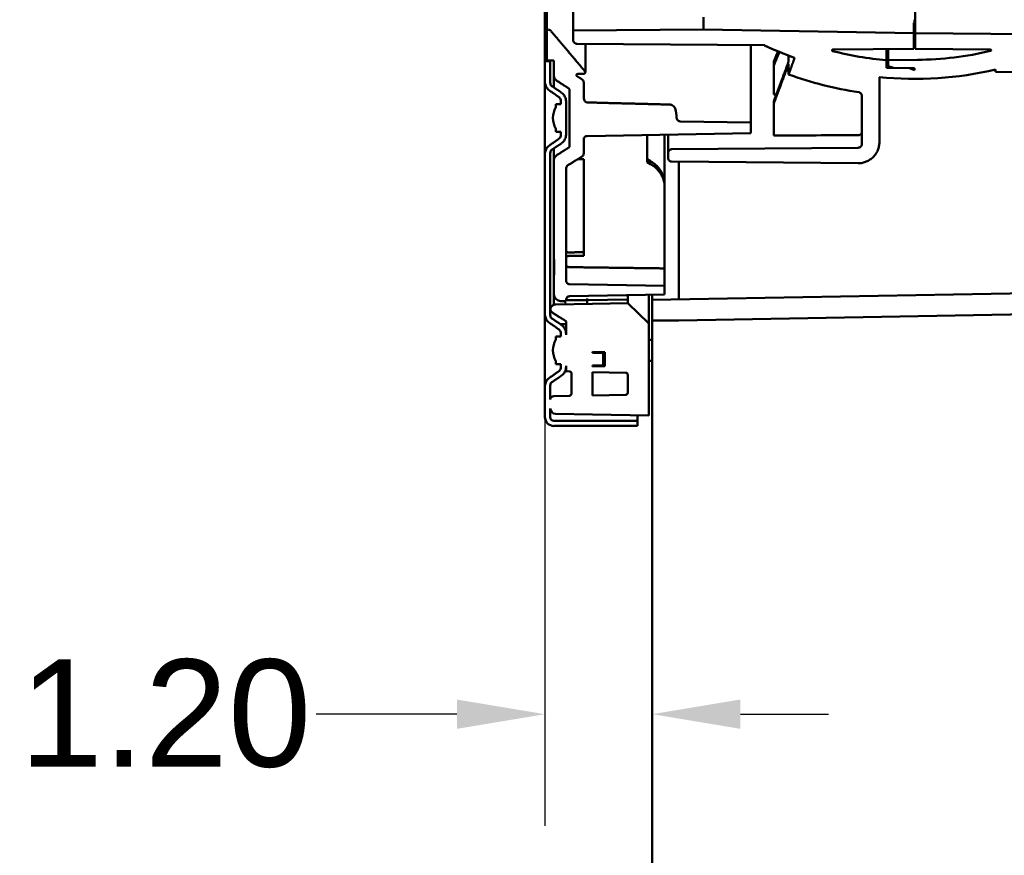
# Model space of a CAD drawing. Header units: inches. Extents: x 0 to 234, y 0 to 165.
# Tile 63 of 85: x 140 to 151, y 60 to 69. Entities that reach past the tile are written whole.
import ezdxf

# ---------------------------------------------------------------- set-up
doc = ezdxf.new("R2010")
doc.units = ezdxf.units.IN
doc.header["$LTSCALE"] = 10
doc.header["$MEASUREMENT"] = 0
doc.layers.add('Dimension (ANSI)', color=7, linetype='Continuous', lineweight=25)
doc.layers.add('Visible (ANSI)', color=7, linetype='Continuous', lineweight=50)
doc.styles.add('Note Text (ANSI)', font='arial.ttf')
doc.dimstyles.new('Default (ANSI)', dxfattribs={"dimscale": 10, "dimtxt": 0.12, "dimasz": 0.098425, "dimexe": 0.125, "dimexo": 0.0625, "dimgap": 0.031496, "dimtad": 0, "dimtih": 1, "dimtoh": 1, "dimrnd": 1e-08, "dimzin": 4, "dimdsep": 46, "dimtxsty": 'Note Text (ANSI)', "dimcen": 0.09, "dimdle": 0.393701, "dimclrd": 256, "dimclre": 256, "dimclrt": 256, "dimadec": 0, "dimazin": 1, "dimtfac": 1, "dimtofl": 0, "dimtmove": 0, "dimatfit": 3, "dimfxl": 1, "dimtolj": 1, "dimtzin": 4, "dimlwd": -1, "dimlwe": -1, "dimarcsym": 0})

# ---------------------------------------------------------------- blocks, each defined once
blk = doc.blocks.new('*D19')
at = {"layer": 'Defpoints', "color": 0, "transparency": 16777216}
for p in [(145.983, 65.921), (147.184, 65.386), (147.184, 61.449)]:
    blk.add_point(p, dxfattribs=at)
at = {"layer": 'Dimension (ANSI)', "transparency": 16777216}
for p, q in [((145.983, 65.296), (145.983, 60.199)), ((147.184, 64.761), (147.184, 60.199)), ((144.999, 61.449), (143.423, 61.449)), ((148.169, 61.449), (149.153, 61.449))]:
    blk.add_line(p, q, dxfattribs=at)
for points in [[(144.999, 61.613), (144.999, 61.285), (145.983, 61.449)], [(148.169, 61.613), (148.169, 61.285), (147.184, 61.449)]]:
    blk.add_solid(points, dxfattribs=at)
at = {"layer": 'Dimension (ANSI)', "transparency": 16777216, "insert": (140.108, 62.062), "char_height": 1.2, "attachment_point": 1, "style": 'Note Text (ANSI)'}
blk.add_mtext('\\A1;1.20', dxfattribs=at)

msp = doc.modelspace()

# ---------------------------------------------------------------- linework, layer by layer
at = {"layer": 'Visible (ANSI)'}
for p, q in [((145.983, 68.751), (145.983, 76.222)), ((146.003, 75.893), (146.003, 69.08)), ((150.125, 75.907), (150.125, 69.066)), ((146.298, 71.928), (146.298, 69.094)), ((147.755, 69.242), (147.755, 69.193)), ((147.755, 69.193), (147.755, 69.107)), ((150.109, 69.18), (150.109, 69.18)), ((150.117, 69.168), (150.109, 69.168)), ((150.117, 69.175), (150.117, 69.215)), ((150.117, 69.175), (150.117, 69.168)), ((146.003, 69.08), (146.003, 68.78)), ((147.755, 69.107), (146.298, 69.094)), ((146.298, 69.094), (146.298, 68.987)), ((150.109, 69.066), (147.755, 69.107)), ((150.109, 69.16), (150.109, 69.066)), ((150.109, 68.889), (150.109, 69.066)), ((151.873, 69.051), (150.125, 69.066)), ((150.125, 69.066), (150.125, 68.888)), ((146.337, 68.947), (148.44, 68.929)), ((146.435, 68.627), (146.435, 68.947)), ((148.287, 68.93), (148.287, 68.065)), ((149.201, 68.881), (150.109, 68.889)), ((149.802, 68.886), (149.802, 68.764)), ((149.822, 68.886), (149.822, 68.764)), ((150.125, 68.888), (150.965, 68.881)), ((146.043, 68.751), (145.983, 68.751)), ((145.983, 68.751), (145.983, 68.519)), ((146.023, 68.76), (146.082, 68.76)), ((146.043, 68.76), (146.043, 68.751)), ((146.043, 68.509), (146.043, 68.751)), ((146.082, 68.76), (146.082, 68.602)), ((148.543, 68.701), (148.543, 68.75)), ((148.709, 68.746), (148.709, 68.814)), ((149.802, 68.675), (149.802, 68.764)), ((150.15, 68.767), (149.822, 68.764)), ((149.822, 68.764), (149.822, 68.697)), ((148.543, 68.38), (148.543, 68.701)), ((148.709, 68.604), (148.709, 68.719)), ((150.059, 68.672), (149.802, 68.675)), ((149.822, 68.697), (149.881, 68.675)), ((149.881, 68.675), (150.117, 68.673)), ((150.059, 68.674), (150.059, 68.672)), ((150.117, 68.651), (150.059, 68.672)), ((150.117, 68.673), (150.117, 68.651)), ((151.023, 68.659), (151.023, 68.632)), ((151.023, 68.632), (152.496, 68.607)), ((145.983, 68.519), (145.983, 67.714)), ((146.082, 68.602), (146.082, 68.458)), ((146.354, 68.61), (146.419, 68.611)), ((146.417, 68.343), (146.417, 68.511)), ((149.724, 67.846), (149.724, 68.573)), ((146.259, 68.44), (146.259, 67.792)), ((146.161, 68.303), (146.161, 68.27)), ((146.22, 67.942), (146.22, 68.29)), ((148.543, 68.279), (148.543, 68.305)), ((149.527, 68.365), (149.527, 67.823)), ((146.161, 68.27), (146.106, 68.27)), ((146.106, 68.27), (146.106, 68.238)), ((148.543, 67.92), (148.543, 68.279)), ((148.287, 68.065), (147.496, 68.078)), ((148.287, 67.946), (148.287, 68.065)), ((146.106, 67.995), (146.106, 67.962)), ((146.106, 67.962), (146.161, 67.962)), ((146.161, 67.962), (146.161, 67.93)), ((146.417, 67.721), (146.417, 67.874)), ((146.455, 67.914), (148.287, 67.946)), ((147.125, 67.622), (147.125, 67.926)), ((147.322, 67.929), (147.322, 67.368)), ((147.361, 67.93), (147.361, 67.726)), ((146.082, 67.774), (146.082, 67.63)), ((149.488, 67.784), (147.4, 67.766)), ((145.983, 67.714), (145.983, 65.921)), ((146.043, 65.911), (146.043, 67.724)), ((146.082, 67.63), (146.082, 66.938)), ((146.417, 67.654), (146.417, 66.576)), ((147.125, 67.654), (147.165, 67.632)), ((147.165, 67.6), (147.125, 67.622)), ((147.361, 67.726), (147.361, 67.668)), ((147.4, 67.628), (149.485, 67.61)), ((147.482, 66.364), (147.482, 67.627)), ((146.22, 66.297), (146.22, 67.551)), ((147.322, 67.337), (147.322, 67.368)), ((147.322, 67.337), (147.322, 66.434)), ((146.082, 66.938), (146.082, 66.346)), ((147.322, 66.434), (147.322, 66.239)), ((146.082, 66.346), (146.082, 66.147)), ((146.082, 66.346), (146.082, 66.346)), ((147.482, 66.089), (147.482, 66.364)), ((147.322, 66.239), (146.258, 66.258)), ((158.407, 66.28), (147.184, 66.084)), ((147.322, 66.141), (147.322, 66.239)), ((146.082, 66.147), (146.082, 66.066)), ((146.22, 66.067), (146.22, 66.083)), ((146.22, 66.079), (146.234, 66.079)), ((146.234, 66.079), (146.443, 66.077)), ((146.258, 66.122), (147.322, 66.141)), ((146.456, 66.077), (146.909, 66.085)), ((146.909, 66.133), (146.909, 66.104)), ((146.909, 66.104), (146.909, 66.085)), ((146.909, 66.045), (146.909, 66.085)), ((147.145, 65.817), (147.145, 66.137)), ((147.184, 66.138), (147.184, 66.084)), ((147.184, 65.966), (147.184, 66.084)), ((146.082, 66.066), (146.082, 66.028)), ((146.515, 66.038), (146.101, 66.031)), ((146.159, 66.068), (146.22, 66.067)), ((146.443, 66.077), (146.456, 66.077)), ((146.456, 66.077), (146.456, 66.037)), ((146.909, 66.045), (146.515, 66.038)), ((147.145, 65.817), (146.909, 66.045)), ((158.411, 66.043), (147.482, 65.853)), ((145.983, 65.921), (145.983, 65.115)), ((147.184, 65.966), (147.184, 65.853)), ((146.22, 65.842), (146.22, 65.692)), ((147.145, 64.79), (147.145, 65.817)), ((147.482, 65.853), (147.184, 65.853)), ((147.184, 65.853), (147.184, 65.847)), ((147.184, 65.847), (147.184, 65.386)), ((146.161, 65.672), (146.106, 65.672)), ((146.106, 65.672), (146.106, 65.64)), ((146.161, 65.705), (146.161, 65.672)), ((147.145, 65.636), (147.184, 65.636)), ((146.515, 65.491), (146.515, 65.501)), ((146.515, 65.501), (146.653, 65.498)), ((146.633, 65.488), (146.515, 65.491)), ((146.633, 65.351), (146.633, 65.488)), ((146.653, 65.498), (146.653, 65.341)), ((146.106, 65.396), (146.106, 65.364)), ((146.106, 65.364), (146.161, 65.364)), ((146.161, 65.364), (146.161, 65.331)), ((146.22, 65.344), (146.22, 65.283)), ((146.515, 65.349), (146.633, 65.351)), ((146.515, 65.338), (146.515, 65.349)), ((146.653, 65.341), (146.515, 65.338)), ((147.145, 65.4), (147.184, 65.4)), ((147.184, 65.386), (147.184, 64.953)), ((146.214, 65.298), (146.22, 65.298)), ((146.22, 65.283), (146.259, 65.282)), ((146.279, 65.258), (146.279, 65.03)), ((146.515, 65.014), (146.515, 65.274)), ((146.515, 65.274), (146.889, 65.267)), ((146.909, 65.245), (146.909, 65.041)), ((145.983, 65.115), (145.983, 64.77)), ((146.043, 64.967), (146.043, 65.125)), ((146.259, 65.01), (146.081, 65.007)), ((146.22, 65.047), (146.22, 65.047)), ((146.889, 65.021), (146.515, 65.014)), ((147.184, 64.953), (147.184, 64.77)), ((146.043, 64.77), (146.043, 64.867)), ((146.101, 64.808), (146.515, 64.801)), ((146.515, 64.801), (147.145, 64.79)), ((147.019, 64.731), (147.019, 64.792)), ((147.184, 64.77), (147.184, 31.853)), ((147.019, 64.731), (146.082, 64.731)), ((146.082, 64.672), (147.019, 64.672)), ((147.019, 64.672), (147.019, 64.731))]:
    msp.add_line(p, q, dxfattribs=at)
for centre, radius, start, end in [((150.117, 72.486), 3.933, 244.7614, 250.0587), ((150.117, 72.486), 3.736, 255.7781, 265.1638), ((150.117, 72.486), 3.719, 270.5006, 283.2073), ((150.117, 72.486), 3.933, 264.2549, 283.3111), ((150.117, 72.486), 4.13, 250.0569, 261.3102), ((146.319, 68.116), 0.246, 150.3405, 209.6595), ((146.161, 66.147), 0.0787, 180, 269), ((146.102, 65.972), 0.0591, 91, 160.1298), ((146.319, 65.518), 0.246, 150.3405, 209.6595), ((146.889, 65.247), 0.0197, 37.0156, 89), ((146.082, 64.967), 0.0394, 91, 180), ((146.259, 65.03), 0.0197, 271, 0), ((146.889, 65.041), 0.0197, 271, 0), ((146.082, 64.77), 0.0984, 180, 270), ((146.102, 64.867), 0.0591, 180, 269), ((146.082, 64.77), 0.0394, 180, 270)]:
    msp.add_arc(centre, radius, start, end, dxfattribs=at)
for centre, major_axis, ratio, start_param, end_param in [((-35.243, 74.066), (361.96, -3.16), 0.013091, 5.245076, 5.245166), ((-35.243, 73.304), (361.96, -1.636), 0.014602, 5.245027, 5.248061), ((146.121, 66.938), (0, -1.128), 0.034899, 4.712389, 5.244114), ((146.456, 66.097), (-0.0001, 0.0197), 0.008726, 3.141707, 4.712351)]:
    msp.add_ellipse(centre, major_axis=major_axis, ratio=ratio, start_param=start_param, end_param=end_param, dxfattribs=at)
for points, knots in [([(150.109, 69.16), (150.109, 69.161), (150.109, 69.164), (150.109, 69.17), (150.109, 69.174), (150.109, 69.18)], [0.00001956, 0.00001956, 0.00001956, 0.00001956, 0.04668009, 0.04668009, 0.07813621, 0.07813621, 0.07813621, 0.07813621]), ([(150.109, 69.18), (150.111, 69.179), (150.112, 69.178), (150.115, 69.177), (150.116, 69.176), (150.117, 69.175)], [0.00002647, 0.00002647, 0.00002647, 0.00002647, 0.01164998, 0.01164998, 0.02356398, 0.02356398, 0.02356398, 0.02356398]), ([(146.045, 69.095), (146.044, 69.096), (146.044, 69.096), (146.041, 69.099), (146.038, 69.101), (146.033, 69.103), (146.03, 69.104), (146.024, 69.104), (146.02, 69.103), (146.015, 69.101), (146.012, 69.099), (146.008, 69.095), (146.006, 69.092), (146.004, 69.086), (146.003, 69.083), (146.003, 69.08)], [0.1285064, 0.1285064, 0.1285064, 0.1285064, 0.1334133, 0.1334133, 0.1556338, 0.1556338, 0.1778383, 0.1778383, 0.2000429, 0.2000429, 0.2222633, 0.2222633, 0.2445028, 0.2445028, 0.2667578, 0.2667578, 0.2667578, 0.2667578]), ([(146.298, 68.987), (146.298, 68.982), (146.3, 68.976), (146.303, 68.967), (146.307, 68.962), (146.313, 68.955), (146.318, 68.952), (146.327, 68.949), (146.333, 68.947), (146.337, 68.947)], [0.4445806, 0.4445806, 0.4445806, 0.4445806, 0.4816684, 0.4816684, 0.518731, 0.518731, 0.5557641, 0.5557641, 0.5919038, 0.5919038, 0.5919038, 0.5919038]), ([(149.199, 68.865), (149.199, 68.865), (149.199, 68.865), (149.198, 68.866), (149.197, 68.866), (149.195, 68.868), (149.195, 68.869), (149.194, 68.871), (149.194, 68.872), (149.194, 68.874), (149.194, 68.875), (149.195, 68.877), (149.195, 68.878), (149.197, 68.879), (149.198, 68.88), (149.199, 68.88), (149.2, 68.881), (149.201, 68.881)], [0.0046494, 0.0046494, 0.0046494, 0.0046494, 0.00740192, 0.00740192, 0.01480846, 0.01480846, 0.0222206, 0.0222206, 0.02963741, 0.02963741, 0.03705423, 0.03705423, 0.04446641, 0.04446641, 0.05187298, 0.05187298, 0.05910106, 0.05910106, 0.05910106, 0.05910106]), ([(150.965, 68.881), (150.966, 68.881), (150.967, 68.881), (150.969, 68.88), (150.97, 68.879), (150.972, 68.878), (150.972, 68.877), (150.973, 68.875), (150.973, 68.874), (150.973, 68.872), (150.973, 68.871), (150.972, 68.869), (150.972, 68.868), (150.97, 68.867), (150.969, 68.866), (150.968, 68.866), (150.968, 68.866), (150.967, 68.866)], [0.05944871, 0.05944871, 0.05944871, 0.05944871, 0.06667679, 0.06667679, 0.07408335, 0.07408335, 0.08149554, 0.08149554, 0.08891236, 0.08891236, 0.09632917, 0.09632917, 0.10374131, 0.10374131, 0.11114785, 0.11114785, 0.1142258, 0.1142258, 0.1142258, 0.1142258]), ([(146.003, 68.78), (146.003, 68.778), (146.004, 68.775), (146.006, 68.77), (146.007, 68.768), (146.011, 68.765), (146.013, 68.763), (146.018, 68.761), (146.02, 68.76), (146.023, 68.76)], [-0.07409116, -0.07409116, -0.07409116, -0.07409116, -0.05555067, -0.05555067, -0.03702129, -0.03702129, -0.01850519, -0.01850519, 0, 0, 0, 0]), ([(146.419, 68.611), (146.421, 68.611), (146.423, 68.612), (146.427, 68.613), (146.429, 68.614), (146.432, 68.617), (146.433, 68.619), (146.434, 68.623), (146.435, 68.625), (146.435, 68.629), (146.434, 68.631), (146.433, 68.634), (146.432, 68.636), (146.431, 68.637)], [0.00069255, 0.00069255, 0.00069255, 0.00069255, 0.01480457, 0.01480457, 0.0296172, 0.0296172, 0.04443965, 0.04443965, 0.05927028, 0.05927028, 0.07410098, 0.07410098, 0.08565511, 0.08565511, 0.08565511, 0.08565511]), ([(145.983, 68.519), (145.983, 68.505), (145.987, 68.489), (145.996, 68.463), (146.005, 68.45), (146.019, 68.434), (146.026, 68.428), (146.033, 68.423)], [0.384757, 0.384757, 0.384757, 0.384757, 0.4901811, 0.4901811, 0.5932148, 0.5932148, 0.6522397, 0.6522397, 0.6522397, 0.6522397]), ([(146.062, 68.471), (146.059, 68.473), (146.056, 68.476), (146.051, 68.482), (146.047, 68.487), (146.044, 68.497), (146.043, 68.504), (146.043, 68.509)], [0.3613105, 0.3613105, 0.3613105, 0.3613105, 0.3869647, 0.3869647, 0.4264542, 0.4264542, 0.4674738, 0.4674738, 0.4674738, 0.4674738]), ([(146.082, 68.602), (146.082, 68.592), (146.084, 68.58), (146.092, 68.56), (146.098, 68.55), (146.109, 68.538), (146.115, 68.533), (146.121, 68.529)], [0.3047836, 0.3047836, 0.3047836, 0.3047836, 0.3841844, 0.3841844, 0.4618344, 0.4618344, 0.5125429, 0.5125429, 0.5125429, 0.5125429]), ([(146.343, 68.582), (146.342, 68.583), (146.34, 68.584), (146.338, 68.586), (146.337, 68.588), (146.336, 68.591), (146.335, 68.593), (146.335, 68.596), (146.336, 68.598), (146.337, 68.601), (146.338, 68.603), (146.341, 68.606), (146.343, 68.607), (146.349, 68.61), (146.351, 68.61), (146.354, 68.61)], [-0.06785189, -0.06785189, -0.06785189, -0.06785189, -0.06226105, -0.06226105, -0.05695946, -0.05695946, -0.04994679, -0.04994679, -0.04039319, -0.04039319, -0.02992979, -0.02992979, -0.01717043, -0.01717043, -0.00000002, -0.00000002, -0.00000002, -0.00000002]), ([(146.417, 68.511), (146.417, 68.517), (146.415, 68.523), (146.411, 68.533), (146.408, 68.538), (146.402, 68.544), (146.4, 68.547), (146.397, 68.549)], [0.4671999, 0.4671999, 0.4671999, 0.4671999, 0.5088898, 0.5088898, 0.5484502, 0.5484502, 0.5721506, 0.5721506, 0.5721506, 0.5721506]), ([(146.22, 68.29), (146.22, 68.307), (146.217, 68.327), (146.207, 68.356), (146.199, 68.37), (146.185, 68.387), (146.178, 68.394), (146.17, 68.399)], [0.4237518, 0.4237518, 0.4237518, 0.4237518, 0.5527575, 0.5527575, 0.6551935, 0.6551935, 0.721307, 0.721307, 0.721307, 0.721307]), ([(149.493, 68.404), (149.497, 68.403), (149.5, 68.403), (149.507, 68.4), (149.512, 68.396), (149.519, 68.389), (149.522, 68.385), (149.526, 68.376), (149.527, 68.37), (149.527, 68.365)], [0.3107317, 0.3107317, 0.3107317, 0.3107317, 0.3333451, 0.3333451, 0.3703761, 0.3703761, 0.4074288, 0.4074288, 0.4444991, 0.4444991, 0.4444991, 0.4444991]), ([(146.141, 68.348), (146.143, 68.346), (146.146, 68.344), (146.151, 68.338), (146.155, 68.331), (146.159, 68.319), (146.161, 68.31), (146.161, 68.303)], [0.0507248, 0.0507248, 0.0507248, 0.0507248, 0.0723695, 0.0723695, 0.1175327, 0.1175327, 0.1724016, 0.1724016, 0.1724016, 0.1724016]), ([(146.455, 68.29), (146.451, 68.29), (146.446, 68.291), (146.438, 68.296), (146.433, 68.3), (146.426, 68.309), (146.422, 68.316), (146.418, 68.328), (146.417, 68.336), (146.417, 68.343)], [0.3415453, 0.3415453, 0.3415453, 0.3415453, 0.3731129, 0.3731129, 0.413515, 0.413515, 0.4616737, 0.4616737, 0.5136582, 0.5136582, 0.5136582, 0.5136582]), ([(147.456, 68.118), (147.456, 68.152), (147.453, 68.192), (147.435, 68.231), (147.428, 68.242), (147.415, 68.254), (147.408, 68.259), (147.395, 68.264), (147.389, 68.266), (147.382, 68.266)], [0.0047478, 0.0047478, 0.0047478, 0.0047478, 0.2584864, 0.2584864, 0.3376394, 0.3376394, 0.3941379, 0.3941379, 0.4392085, 0.4392085, 0.4392085, 0.4392085]), ([(147.496, 68.078), (147.492, 68.078), (147.488, 68.079), (147.48, 68.082), (147.476, 68.084), (147.47, 68.088), (147.468, 68.09), (147.463, 68.096), (147.46, 68.1), (147.457, 68.109), (147.456, 68.114), (147.456, 68.118)], [-0.1583565, -0.1583565, -0.1583565, -0.1583565, -0.126599, -0.126599, -0.0947758, -0.0947758, -0.0744838, -0.0744838, -0.0345866, -0.0345866, 0, 0, 0, 0]), ([(149.527, 67.953), (149.527, 67.953), (149.527, 67.953), (149.527, 67.95), (149.526, 67.947), (149.523, 67.941), (149.521, 67.938), (149.516, 67.933), (149.513, 67.931), (149.505, 67.927), (149.502, 67.926), (149.495, 67.925), (149.492, 67.924), (149.488, 67.924)], [-0.3853004, -0.3853004, -0.3853004, -0.3853004, -0.3846607, -0.3846607, -0.3390746, -0.3390746, -0.2957979, -0.2957979, -0.2526708, -0.2526708, -0.2204709, -0.2204709, -0.194095, -0.194095, -0.194095, -0.194095]), ([(146.161, 67.93), (146.161, 67.922), (146.159, 67.914), (146.155, 67.901), (146.151, 67.895), (146.146, 67.889), (146.143, 67.886), (146.141, 67.885)], [0.5474319, 0.5474319, 0.5474319, 0.5474319, 0.6023009, 0.6023009, 0.6474641, 0.6474641, 0.6691087, 0.6691087, 0.6691087, 0.6691087]), ([(146.17, 67.833), (146.178, 67.839), (146.185, 67.845), (146.199, 67.862), (146.207, 67.877), (146.217, 67.905), (146.22, 67.926), (146.22, 67.942)], [-0.721307, -0.721307, -0.721307, -0.721307, -0.6551935, -0.6551935, -0.5527575, -0.5527575, -0.4237518, -0.4237518, -0.4237518, -0.4237518]), ([(146.417, 67.874), (146.417, 67.879), (146.418, 67.885), (146.421, 67.894), (146.425, 67.899), (146.432, 67.906), (146.436, 67.909), (146.445, 67.913), (146.451, 67.914), (146.455, 67.914)], [0.1481517, 0.1481517, 0.1481517, 0.1481517, 0.1852127, 0.1852127, 0.2222596, 0.2222596, 0.2592892, 0.2592892, 0.2945728, 0.2945728, 0.2945728, 0.2945728]), ([(149.485, 67.61), (149.486, 67.61), (149.487, 67.61), (149.487, 67.61), (149.502, 67.61), (149.518, 67.611), (149.549, 67.618), (149.564, 67.622), (149.591, 67.634), (149.605, 67.641), (149.632, 67.659), (149.644, 67.669), (149.665, 67.689), (149.675, 67.702), (149.693, 67.728), (149.7, 67.742), (149.711, 67.769), (149.716, 67.785), (149.722, 67.816), (149.724, 67.832), (149.724, 67.846)], [-0.0052138, -0.0052138, -0.0052138, -0.0052138, 0, 0, 0, 0.1110475, 0.1110475, 0.2220951, 0.2220951, 0.3331809, 0.3331809, 0.4442667, 0.4442667, 0.5554014, 0.5554014, 0.6665361, 0.6665361, 0.7777155, 0.7777155, 0.8888948, 0.8888948, 0.8888948, 0.8888948]), ([(146.033, 67.809), (146.026, 67.805), (146.019, 67.799), (146.005, 67.783), (145.996, 67.769), (145.987, 67.744), (145.983, 67.728), (145.983, 67.714)], [0.9036402, 0.9036402, 0.9036402, 0.9036402, 0.9626651, 0.9626651, 1.0656987, 1.0656987, 1.1711229, 1.1711229, 1.1711229, 1.1711229]), ([(146.043, 67.724), (146.043, 67.729), (146.044, 67.736), (146.047, 67.745), (146.051, 67.751), (146.056, 67.757), (146.059, 67.76), (146.062, 67.762)], [0.1549078, 0.1549078, 0.1549078, 0.1549078, 0.1959274, 0.1959274, 0.2354169, 0.2354169, 0.2610711, 0.2610711, 0.2610711, 0.2610711]), ([(147.4, 67.766), (147.396, 67.766), (147.39, 67.765), (147.381, 67.761), (147.376, 67.758), (147.37, 67.751), (147.366, 67.746), (147.363, 67.737), (147.361, 67.731), (147.361, 67.726)], [0.2971665, 0.2971665, 0.2971665, 0.2971665, 0.333313, 0.333313, 0.3703422, 0.3703422, 0.4073877, 0.4073877, 0.4444464, 0.4444464, 0.4444464, 0.4444464]), ([(149.527, 67.823), (149.527, 67.819), (149.526, 67.813), (149.522, 67.804), (149.519, 67.799), (149.512, 67.792), (149.507, 67.789), (149.498, 67.785), (149.493, 67.784), (149.488, 67.784)], [0.444453, 0.444453, 0.444453, 0.444453, 0.481513, 0.481513, 0.5185589, 0.5185589, 0.5555881, 0.5555881, 0.5917344, 0.5917344, 0.5917344, 0.5917344]), ([(146.121, 67.704), (146.115, 67.7), (146.109, 67.695), (146.098, 67.683), (146.092, 67.672), (146.084, 67.653), (146.082, 67.641), (146.082, 67.63)], [0.7124198, 0.7124198, 0.7124198, 0.7124198, 0.7631283, 0.7631283, 0.8407783, 0.8407783, 0.9201792, 0.9201792, 0.9201792, 0.9201792]), ([(146.397, 67.684), (146.4, 67.686), (146.402, 67.688), (146.408, 67.694), (146.411, 67.7), (146.415, 67.71), (146.417, 67.716), (146.417, 67.721)], [0.0498819, 0.0498819, 0.0498819, 0.0498819, 0.0735823, 0.0735823, 0.1131427, 0.1131427, 0.1548326, 0.1548326, 0.1548326, 0.1548326]), ([(147.322, 67.368), (147.322, 67.387), (147.32, 67.407), (147.312, 67.447), (147.306, 67.467), (147.291, 67.502), (147.281, 67.52), (147.257, 67.554), (147.244, 67.57), (147.216, 67.597), (147.2, 67.61), (147.176, 67.625), (147.17, 67.629), (147.165, 67.632)], [1.1848252, 1.1848252, 1.1848252, 1.1848252, 1.3329275, 1.3329275, 1.4810298, 1.4810298, 1.6291556, 1.6291556, 1.7772815, 1.7772815, 1.9254165, 1.9254165, 1.9735881, 1.9735881, 1.9735881, 1.9735881]), ([(147.361, 67.668), (147.361, 67.663), (147.363, 67.657), (147.366, 67.648), (147.37, 67.643), (147.376, 67.636), (147.381, 67.633), (147.39, 67.629), (147.396, 67.628), (147.4, 67.628)], [0.4444426, 0.4444426, 0.4444426, 0.4444426, 0.4815003, 0.4815003, 0.5185448, 0.5185448, 0.5555736, 0.5555736, 0.5917205, 0.5917205, 0.5917205, 0.5917205]), ([(146.22, 67.551), (146.22, 67.557), (146.221, 67.563), (146.225, 67.572), (146.228, 67.577), (146.234, 67.583), (146.236, 67.585), (146.239, 67.587)], [0.1515393, 0.1515393, 0.1515393, 0.1515393, 0.1910386, 0.1910386, 0.2296827, 0.2296827, 0.2537592, 0.2537592, 0.2537592, 0.2537592]), ([(147.165, 67.6), (147.17, 67.597), (147.176, 67.593), (147.2, 67.579), (147.216, 67.565), (147.244, 67.539), (147.257, 67.523), (147.281, 67.489), (147.291, 67.471), (147.306, 67.436), (147.312, 67.417), (147.32, 67.377), (147.322, 67.356), (147.322, 67.337)], [2.7660287, 2.7660287, 2.7660287, 2.7660287, 2.8142003, 2.8142003, 2.9623353, 2.9623353, 3.1104612, 3.1104612, 3.2585871, 3.2585871, 3.4066893, 3.4066893, 3.5547916, 3.5547916, 3.5547916, 3.5547916]), ([(146.22, 66.623), (146.22, 66.622), (146.221, 66.621), (146.225, 66.618), (146.228, 66.617), (146.235, 66.615), (146.239, 66.614), (146.249, 66.613), (146.254, 66.613), (146.258, 66.613)], [-0.4520343, -0.4520343, -0.4520343, -0.4520343, -0.4143937, -0.4143937, -0.3767195, -0.3767195, -0.3390453, -0.3390453, -0.3030893, -0.3030893, -0.3030893, -0.3030893]), ([(146.258, 66.573), (146.254, 66.573), (146.249, 66.573), (146.239, 66.572), (146.235, 66.571), (146.228, 66.569), (146.225, 66.568), (146.221, 66.565), (146.22, 66.564), (146.22, 66.563)], [-0.2997125, -0.2997125, -0.2997125, -0.2997125, -0.2637565, -0.2637565, -0.2260823, -0.2260823, -0.1884082, -0.1884082, -0.1507675, -0.1507675, -0.1507675, -0.1507675]), ([(146.258, 66.448), (146.255, 66.448), (146.252, 66.448), (146.245, 66.45), (146.241, 66.451), (146.234, 66.454), (146.23, 66.456), (146.225, 66.462), (146.223, 66.464), (146.22, 66.47), (146.22, 66.473), (146.22, 66.476), (146.22, 66.476), (146.22, 66.476)], [-0.1904005, -0.1904005, -0.1904005, -0.1904005, -0.1640046, -0.1640046, -0.131786, -0.131786, -0.088652, -0.088652, -0.0454656, -0.0454656, 0, 0, 0.0006385, 0.0006385, 0.0006385, 0.0006385]), ([(146.087, 66.366), (146.086, 66.364), (146.086, 66.362), (146.083, 66.356), (146.082, 66.35), (146.082, 66.346)], [0.39409172, 0.39409172, 0.39409172, 0.39409172, 0.40733856, 0.40733856, 0.44438345, 0.44438345, 0.44438345, 0.44438345]), ([(146.087, 66.366), (146.084, 66.36), (146.082, 66.353), (146.082, 66.346), (146.082, 66.346), (146.082, 66.346)], [-0.07513503, -0.07513503, -0.07513503, -0.07513503, 0, 0, 0.0006332, 0.0006332, 0.0006332, 0.0006332]), ([(146.258, 66.258), (146.254, 66.258), (146.248, 66.259), (146.239, 66.262), (146.235, 66.266), (146.228, 66.273), (146.225, 66.277), (146.221, 66.286), (146.22, 66.292), (146.22, 66.297)], [0.0017314, 0.0017314, 0.0017314, 0.0017314, 0.0370231, 0.0370231, 0.0740539, 0.0740539, 0.1110865, 0.1110865, 0.1481271, 0.1481271, 0.1481271, 0.1481271]), ([(146.22, 66.083), (146.22, 66.087), (146.221, 66.093), (146.225, 66.102), (146.228, 66.107), (146.235, 66.114), (146.239, 66.117), (146.248, 66.121), (146.254, 66.122), (146.258, 66.122)], [0.1481251, 0.1481251, 0.1481251, 0.1481251, 0.1851683, 0.1851683, 0.2222042, 0.2222042, 0.2592311, 0.2592311, 0.2945191, 0.2945191, 0.2945191, 0.2945191]), ([(146.082, 66.028), (146.082, 66.028), (146.076, 66.026), (146.064, 66.019), (146.049, 66.002), (146.043, 65.984), (146.043, 65.972)], [-1.0063217, -1.0063217, -1.0063217, -1.0063217, -1.0046601, -0.948283, -0.8731136, -0.7979441, -0.7979441, -0.7979441, -0.7979441]), ([(146.046, 65.992), (146.044, 65.988), (146.043, 65.983), (146.043, 65.974), (146.044, 65.969), (146.047, 65.96), (146.049, 65.956), (146.055, 65.948), (146.058, 65.945), (146.062, 65.943)], [-0.1430238, -0.1430238, -0.1430238, -0.1430238, -0.1064949, -0.1064949, -0.073063, -0.073063, -0.0344961, -0.0344961, 0, 0, 0, 0]), ([(146.22, 66.049), (146.219, 66.049), (146.219, 66.049), (146.217, 66.05), (146.215, 66.051), (146.211, 66.054), (146.209, 66.055), (146.205, 66.059), (146.203, 66.062), (146.202, 66.065), (146.201, 66.066), (146.201, 66.067)], [-0.00038782, -0.00038782, -0.00038782, -0.00038782, 0, 0, 0.02365901, 0.02365901, 0.04649223, 0.04649223, 0.06857107, 0.06857107, 0.07658193, 0.07658193, 0.07658193, 0.07658193]), ([(145.983, 65.921), (145.983, 65.907), (145.987, 65.89), (145.996, 65.865), (146.005, 65.851), (146.019, 65.835), (146.026, 65.83), (146.033, 65.825)], [0.384757, 0.384757, 0.384757, 0.384757, 0.4901811, 0.4901811, 0.5932148, 0.5932148, 0.6522397, 0.6522397, 0.6522397, 0.6522397]), ([(146.062, 65.873), (146.059, 65.875), (146.056, 65.877), (146.051, 65.884), (146.047, 65.889), (146.044, 65.899), (146.043, 65.905), (146.043, 65.911)], [0.3613105, 0.3613105, 0.3613105, 0.3613105, 0.3869647, 0.3869647, 0.4264542, 0.4264542, 0.4674738, 0.4674738, 0.4674738, 0.4674738]), ([(146.141, 65.75), (146.143, 65.748), (146.146, 65.746), (146.151, 65.739), (146.155, 65.733), (146.159, 65.721), (146.161, 65.712), (146.161, 65.705)], [0.0507248, 0.0507248, 0.0507248, 0.0507248, 0.0723695, 0.0723695, 0.1175327, 0.1175327, 0.1724016, 0.1724016, 0.1724016, 0.1724016]), ([(146.22, 65.692), (146.22, 65.709), (146.217, 65.729), (146.207, 65.758), (146.199, 65.772), (146.185, 65.789), (146.178, 65.796), (146.17, 65.801)], [0.4237518, 0.4237518, 0.4237518, 0.4237518, 0.5527575, 0.5527575, 0.6551935, 0.6551935, 0.721307, 0.721307, 0.721307, 0.721307]), ([(146.161, 65.331), (146.161, 65.324), (146.159, 65.315), (146.155, 65.303), (146.151, 65.297), (146.146, 65.29), (146.143, 65.288), (146.141, 65.286)], [0.5471924, 0.5471924, 0.5471924, 0.5471924, 0.6020614, 0.6020614, 0.6472246, 0.6472246, 0.6688692, 0.6688692, 0.6688692, 0.6688692]), ([(146.17, 65.235), (146.178, 65.24), (146.185, 65.247), (146.199, 65.264), (146.207, 65.278), (146.217, 65.307), (146.22, 65.327), (146.22, 65.344)], [-0.721307, -0.721307, -0.721307, -0.721307, -0.6551935, -0.6551935, -0.5527575, -0.5527575, -0.4237518, -0.4237518, -0.4237518, -0.4237518]), ([(146.033, 65.211), (146.026, 65.206), (146.019, 65.201), (146.005, 65.185), (145.996, 65.171), (145.987, 65.145), (145.983, 65.129), (145.983, 65.115)], [0.9036402, 0.9036402, 0.9036402, 0.9036402, 0.9626651, 0.9626651, 1.0656987, 1.0656987, 1.1711229, 1.1711229, 1.1711229, 1.1711229]), ([(146.259, 65.282), (146.262, 65.282), (146.264, 65.282), (146.268, 65.28), (146.271, 65.278), (146.274, 65.274), (146.276, 65.271), (146.278, 65.265), (146.279, 65.261), (146.279, 65.258)], [0.16533988, 0.16533988, 0.16533988, 0.16533988, 0.18171713, 0.18171713, 0.20115712, 0.20115712, 0.22326127, 0.22326127, 0.24732124, 0.24732124, 0.24732124, 0.24732124]), ([(146.905, 65.259), (146.906, 65.258), (146.906, 65.256), (146.908, 65.252), (146.909, 65.248), (146.909, 65.245)], [0.20914141, 0.20914141, 0.20914141, 0.20914141, 0.22147351, 0.22147351, 0.24503129, 0.24503129, 0.24503129, 0.24503129]), ([(146.043, 65.125), (146.043, 65.131), (146.044, 65.137), (146.047, 65.147), (146.051, 65.152), (146.056, 65.159), (146.059, 65.161), (146.062, 65.163)], [0.1549078, 0.1549078, 0.1549078, 0.1549078, 0.1959274, 0.1959274, 0.2354169, 0.2354169, 0.2610711, 0.2610711, 0.2610711, 0.2610711])]:
    msp.add_open_spline(points, degree=3, knots=knots, dxfattribs=at)
for points, weights in [([(146.431, 68.637), (146.226, 68.881), (146.045, 69.095)], [1, 1.00200361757, 1]), ([(148.543, 68.75), (148.566, 68.807), (148.589, 68.862)], [1, 1.00076685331, 1.00130666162]), ([(148.607, 68.855), (148.576, 68.78), (148.543, 68.701)], [1.00169353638, 1.00106623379, 1]), ([(148.543, 68.305), (148.63, 68.538), (148.709, 68.746)], [1, 1.00282708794, 1.00256839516]), ([(148.776, 68.789), (148.743, 68.699), (148.709, 68.604)], [1, 1.00097704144, 1.00135824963]), ([(148.709, 68.719), (148.63, 68.511), (148.543, 68.279)], [1.00256839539, 1.00282708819, 1]), ([(146.121, 68.529), (146.198, 68.48), (146.259, 68.44)], [1, 1.00588699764, 1]), ([(146.397, 68.549), (146.371, 68.565), (146.343, 68.582)], [1.00000741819, 1.00145444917, 1.00171397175]), ([(146.033, 68.423), (146.094, 68.382), (146.141, 68.348)], [1, 1.00679864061, 1]), ([(146.17, 68.399), (146.122, 68.432), (146.062, 68.471)], [1, 1.00483729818, 1]), ([(147.382, 68.266), (146.954, 68.277), (146.455, 68.29)], [1.00000045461, 1.0012594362, 1.00000000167]), ([(146.141, 67.885), (146.094, 67.851), (146.033, 67.809)], [1, 1.0067986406, 1]), ([(146.062, 67.762), (146.122, 67.801), (146.17, 67.833)], [1, 1.00483729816, 1]), ([(146.259, 67.792), (146.198, 67.752), (146.121, 67.704)], [1, 1.00588699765, 1]), ([(146.239, 67.587), (146.326, 67.64), (146.397, 67.684)], [1.00001649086, 1.00451396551, 1.00000504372]), ([(146.062, 65.943), (146.152, 65.887), (146.22, 65.842)], [1.00001845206, 1.00745619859, 1]), ([(146.17, 65.801), (146.122, 65.834), (146.062, 65.873)], [1, 1.00483729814, 1]), ([(146.033, 65.825), (146.094, 65.784), (146.141, 65.75)], [1, 1.00679864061, 1]), ([(146.22, 65.81), (146.191, 65.811), (146.155, 65.811)], [1, 1.00633279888, 1.0073339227]), ([(146.141, 65.286), (146.094, 65.252), (146.033, 65.211)], [1, 1.0067986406, 1]), ([(146.062, 65.163), (146.122, 65.202), (146.17, 65.235)], [1, 1.00483729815, 1])]:
    msp.add_rational_spline(points, weights, degree=2, dxfattribs=at)
for points, degree in [([(149.488, 67.924), (149.488, 67.924), (149.488, 67.924), (149.488, 67.924)], 3), ([(146.349, 67.655), (146.383, 67.654), (146.417, 67.654)], 2), ([(146.258, 66.613), (146.337, 66.614), (146.417, 66.615)], 2), ([(146.417, 66.576), (146.337, 66.575), (146.258, 66.573)], 2), ([(147.322, 66.434), (146.789, 66.441), (146.258, 66.448)], 2), ([(146.046, 65.992), (146.044, 65.986), (146.043, 65.98), (146.043, 65.972)], 3)]:
    msp.add_open_spline(points, degree=degree, dxfattribs=at)

# ---------------------------------------------------------------- dimensions: what is measured, and where the dimension line sits
at = {"layer": 'Dimension (ANSI)'}
dim = msp.add_linear_dim(base=(147.184, 61.449), p1=(145.983, 65.921), p2=(147.184, 65.386), angle=180, dimstyle='Default (ANSI)', override={"dimgap": 0.031496, "dimtih": 0, "dimtoh": 0, "dimdec": 2, "dimtol": 0, "dimlim": 0, "dimtp": 0, "dimtm": 0, "dimtdec": 2, "dimatfit": 1}, dxfattribs=at)
dim.commit()
dim.dimension.update_dxf_attribs({"geometry": '*D19', "text_midpoint": (141.608, 61.449), "dimtype": 160})

doc.saveas('drawing.dxf')
